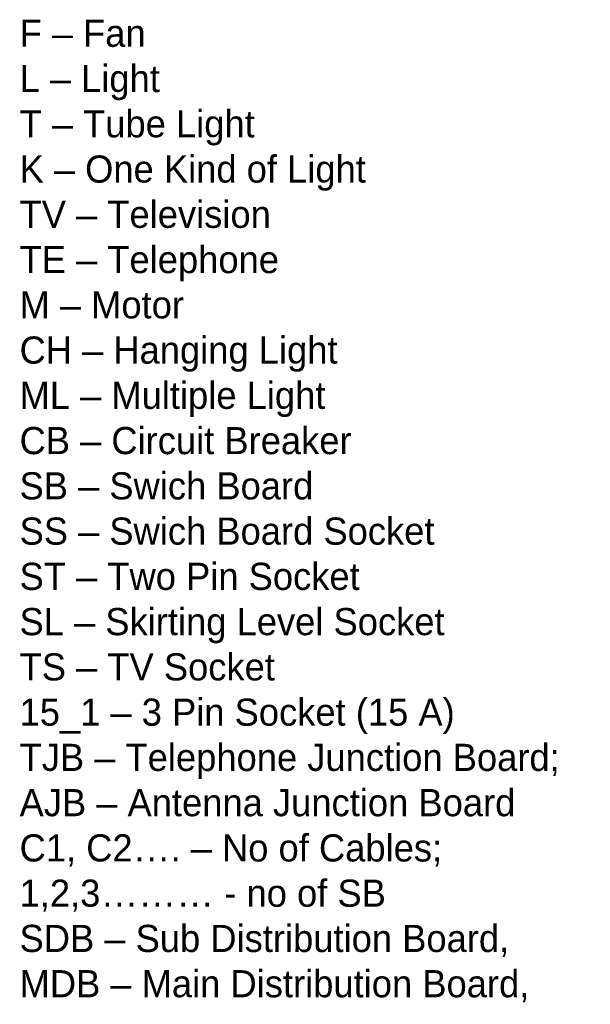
# Model space of a CAD drawing. Header units: inches. Extents: x 4084 to 7152, y -2825 to -1061.
# Tile 3 of 8: x 4930 to 5182, y -1496 to -1061. Entities that reach past the tile are written whole.
import ezdxf

# ---------------------------------------------------------------- set-up
doc = ezdxf.new("R2010")
doc.units = ezdxf.units.IN

msp = doc.modelspace()

# ---------------------------------------------------------------- texts
at = {"insert": (4929.81, -1061.22), "char_height": 12, "width": 388.2992, "attachment_point": 1}
msp.add_mtext('\\pt0;F {\\fArial|b0|i0|c0|p34;–} Fan \\P\\ptz;L {\\fArial|b0|i0|c0|p34;–} Light \\PT {\\fArial|b0|i0|c0|p34;–} Tube Light \\PK {\\fArial|b0|i0|c0|p34;–} One Kind of Light \\PTV {\\fArial|b0|i0|c0|p34;–} Television \\PTE {\\fArial|b0|i0|c0|p34;–} Telephone \\PM {\\fArial|b0|i0|c0|p34;–} Motor \\PCH {\\fArial|b0|i0|c0|p34;–} Hanging Light \\PML {\\fArial|b0|i0|c0|p34;–} Multiple Light \\PCB {\\fArial|b0|i0|c0|p34;–} Circuit Breaker \\PSB {\\fArial|b0|i0|c0|p34;–} Swich Board \\PSS {\\fArial|b0|i0|c0|p34;–} Swich Board Socket \\PST {\\fArial|b0|i0|c0|p34;–} Two Pin Socket \\PSL {\\fArial|b0|i0|c0|p34;–} Skirting Level Socket \\PTS {\\fArial|b0|i0|c0|p34;–} TV Socket \\P15_1 {\\fArial|b0|i0|c0|p34;–} 3 Pin Socket (15 A) \\PTJB {\\fArial|b0|i0|c0|p34;–} Telephone Junction Board; \\PAJB {\\fArial|b0|i0|c0|p34;–} Antenna Junction Board \\PC1, C2{\\fArial|b0|i0|c0|p34;…}. {\\fArial|b0|i0|c0|p34;–} No of Cables; \\P1,2,3{\\fArial|b0|i0|c0|p34;………} - no of SB \\PSDB {\\fArial|b0|i0|c0|p34;–} Sub Distribution Board, \\PMDB {\\fArial|b0|i0|c0|p34;–} Main Distribution Board,', dxfattribs=at)

doc.saveas('drawing.dxf')
